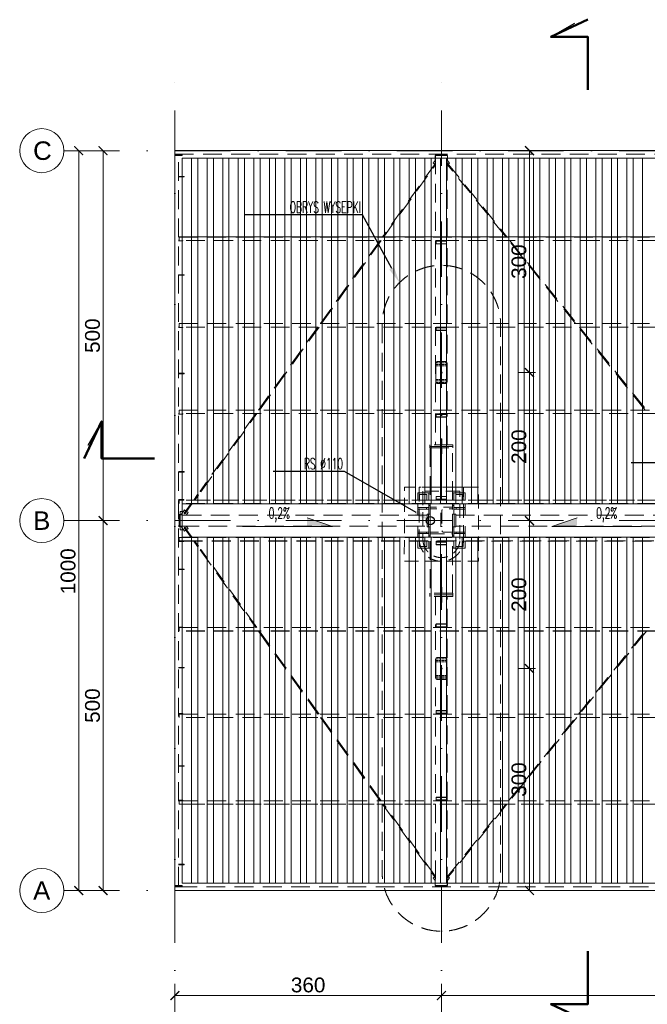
# Model space of a CAD drawing. Extents: x 261105 to 7565828, y -85627 to 5881792.
# Tile 2 of 116: x 312058 to 320535, y -78840 to -65533. Entities that reach past the tile are written whole.
import ezdxf
from ezdxf import colors
from ezdxf.entities.mleader import LeaderData, LeaderLine
from ezdxf.math import Vec2, Vec3

# ---------------------------------------------------------------- set-up
doc = ezdxf.new("R2010")
doc.units = 0
doc.header["$MEASUREMENT"] = 0
for name, pattern in [('DASH', [0.75, 0.5, -0.25]), ('DASHDOT2', [0.5, 0.25, -0.125, 0, -0.125]), ('DASHED', [19.05, 12.7, -6.35])]:
    doc.linetypes.add(name, pattern=pattern)
for name, color, linetype, lineweight in [('- AGP-1_WYMIARY', 7, 'Continuous', 20), ('A_obiekty_cienka linia', 7, 'Continuous', 9), ('A_sciany', 7, 'Continuous', 30), ('BK_0.25', 2, 'Continuous', 25), ('BK_Opisy', 222, 'Continuous', 5), ('krawężnik wew', 132, 'Continuous', 5), ('linii', 7, 'Continuous', 15), ('linii słupów', 221, 'Continuous', 5), ('OSIE', 7, 'Continuous', 5), ('Przekrój znaki', 150, 'Continuous', 50)]:
    doc.layers.add(name, color=color, linetype=linetype, lineweight=lineweight)
doc.layers.add('100_rzut_okna', color=1, linetype='Continuous')
doc.layers.add('OSIE - OPIS', color=7, linetype='Continuous')
for name, color, linetype, lineweight, true_color in [('BK_Kreskowanie', 7, 'Continuous', 5, 0xa5a5a5), ('TB_CIENKA', 7, 'Continuous', 5, 0x7f7f7f), ('tlo', 7, 'Continuous', 9, 0xb2b2b2), ('wymiary', 7, 'Continuous', 9, 0x7f7f7f)]:
    doc.layers.add(name, color=color, linetype=linetype, lineweight=lineweight, true_color=true_color)
doc.styles.add('ARIAL', font='arial.ttf')
doc.styles.get("Standard").update_dxf_attribs({"font": 'TXT.shx'})
doc.dimstyles.new('mosstowy 1-100', dxfattribs={"dimscale": 20, "dimtxt": 10, "dimasz": 6, "dimexe": 4, "dimexo": 4, "dimgap": 2, "dimtad": 1, "dimdec": 0, "dimlfac": 0.1, "dimtxsty": 'ARIAL', "dimblk": 'ARCHTICK', "dimcen": 4, "dimclrd": 256, "dimclre": 256, "dimclrt": 7, "dimadec": 0, "dimazin": 0, "dimtfac": 1, "dimtdec": 0, "dimtmove": 1, "dimatfit": 3, "dimfxl": 8, "dimfxlon": 1, "dimlwd": -1, "dimlwe": 9, "dimarcsym": 0})

# ---------------------------------------------------------------- blocks, each defined once
blk = doc.blocks.new('fdgfdgdfg')
at = {"layer": 'OSIE', "linetype": 'DASHDOT2', "ltscale": 3000}
for p, q in [((348148, 34226, 0), (348148, 47637, 0)), ((351748, 34226, 0), (351748, 47637, 0)), ((346648, 46432, 0), (371435, 46432, 0)), ((346648, 41432, 0), (371435, 41432, 0)), ((346648, 36432, 0), (371435, 36432, 0))]:
    blk.add_line(p, q, dxfattribs=at)
at = {"layer": 'OSIE'}
for centre in [(346350, 46432, 0), (346350, 41432, 0), (346350, 36432, 0)]:
    blk.add_circle(centre, 298, dxfattribs=at)
at = {"layer": 'OSIE - OPIS', "style": 'ARIAL'}
for s, p in [('C', (346233, 46307, 0)), ('B', (346233, 41307, 0)), ('A', (346233, 36307, 0))]:
    blk.add_text(s, height=250, dxfattribs=at).set_placement(p)
blk = doc.blocks.new('_ArchTick')
at = {"layer": '100_rzut_okna', "color": 0, "linetype": 'Continuous', "const_width": 0.15}
blk.add_lwpolyline([(-0.5, -0.5), (0.5, 0.5)], dxfattribs=at)
blk = doc.blocks.new('*D1617')
at = {"layer": 'Defpoints', "color": 0}
for p in [(313184, -72303), (314244, -72303), (313531, -77303)]:
    blk.add_point(p, dxfattribs=at)
at = {"layer": 'wymiary', "lineweight": 9}
for p, q in [((313344, -72303), (313104, -72303)), ((313344, -77303), (313104, -77303))]:
    blk.add_line(p, q, dxfattribs=at)
at = {"layer": 'wymiary'}
blk.add_line((313184, -77303), (313184, -72303), dxfattribs=at)
at = {"layer": 'wymiary', "xscale": 120, "yscale": 120, "zscale": 120}
for p, rotation in [((313184, -72303), 90), ((313184, -77303), 270)]:
    blk.add_blockref('_ArchTick', p, dxfattribs=dict(at, rotation=rotation))
at = {"layer": 'wymiary', "color": 7, "insert": (313042, -74803), "char_height": 200, "attachment_point": 5, "rotation": 90, "style": 'ARIAL'}
blk.add_mtext('500', dxfattribs=at)
blk = doc.blocks.new('*D1618')
at = {"layer": 'Defpoints', "color": 0}
for p in [(313184, -67303), (316439, -67303), (314244, -72303)]:
    blk.add_point(p, dxfattribs=at)
at = {"layer": 'wymiary', "lineweight": 9}
for p, q in [((313344, -67303), (313104, -67303)), ((313344, -72303), (313104, -72303))]:
    blk.add_line(p, q, dxfattribs=at)
at = {"layer": 'wymiary'}
blk.add_line((313184, -72303), (313184, -67303), dxfattribs=at)
at = {"layer": 'wymiary', "xscale": 120, "yscale": 120, "zscale": 120}
for p, rotation in [((313184, -67303), 90), ((313184, -72303), 270)]:
    blk.add_blockref('_ArchTick', p, dxfattribs=dict(at, rotation=rotation))
at = {"layer": 'wymiary', "color": 7, "insert": (313042, -69803), "char_height": 200, "attachment_point": 5, "rotation": 90, "style": 'ARIAL'}
blk.add_mtext('500', dxfattribs=at)
blk = doc.blocks.new('*D1619')
at = {"layer": 'Defpoints', "color": 0}
for p in [(317754, -68233), (314154, -68361), (317754, -78722)]:
    blk.add_point(p, dxfattribs=at)
at = {"layer": 'wymiary', "lineweight": 9}
for p, q in [((314154, -78562), (314154, -78802)), ((317754, -78562), (317754, -78802))]:
    blk.add_line(p, q, dxfattribs=at)
at = {"layer": 'wymiary'}
blk.add_line((314154, -78722), (317754, -78722), dxfattribs=at)
at = {"layer": 'wymiary', "xscale": 120, "yscale": 120, "zscale": 120, "rotation": 180}
blk.add_blockref('_ArchTick', (314154, -78722), dxfattribs=at)
at = {"layer": 'wymiary', "xscale": 120, "yscale": 120, "zscale": 120}
blk.add_blockref('_ArchTick', (317754, -78722), dxfattribs=at)
at = {"layer": 'wymiary', "color": 7, "insert": (315954, -78580), "char_height": 200, "attachment_point": 5, "style": 'ARIAL'}
blk.add_mtext('360', dxfattribs=at)
blk = doc.blocks.new('*D1620')
at = {"layer": 'Defpoints', "color": 0}
for p in [(317754, -68233), (325854, -76344), (325854, -78722)]:
    blk.add_point(p, dxfattribs=at)
at = {"layer": 'wymiary', "lineweight": 9}
for p, q in [((317754, -78562), (317754, -78802)), ((325854, -78562), (325854, -78802))]:
    blk.add_line(p, q, dxfattribs=at)
at = {"layer": 'wymiary'}
blk.add_line((317754, -78722), (325854, -78722), dxfattribs=at)
at = {"layer": 'wymiary', "xscale": 120, "yscale": 120, "zscale": 120, "rotation": 180}
blk.add_blockref('_ArchTick', (317754, -78722), dxfattribs=at)
at = {"layer": 'wymiary', "xscale": 120, "yscale": 120, "zscale": 120}
blk.add_blockref('_ArchTick', (325854, -78722), dxfattribs=at)
at = {"layer": 'wymiary', "color": 7, "insert": (321804, -78580), "char_height": 200, "attachment_point": 5, "style": 'ARIAL'}
blk.add_mtext('810', dxfattribs=at)
blk = doc.blocks.new('*D1623')
at = {"layer": 'Defpoints', "color": 0}
for p in [(314154, -77452), (336554, -77489), (336554, -79076)]:
    blk.add_point(p, dxfattribs=at)
at = {"layer": 'wymiary', "lineweight": 9}
for p, q in [((314154, -78916), (314154, -79156)), ((336554, -78916), (336554, -79156))]:
    blk.add_line(p, q, dxfattribs=at)
at = {"layer": 'wymiary'}
blk.add_line((314154, -79076), (336554, -79076), dxfattribs=at)
at = {"layer": 'wymiary', "xscale": 120, "yscale": 120, "zscale": 120, "rotation": 180}
blk.add_blockref('_ArchTick', (314154, -79076), dxfattribs=at)
at = {"layer": 'wymiary', "xscale": 120, "yscale": 120, "zscale": 120}
blk.add_blockref('_ArchTick', (336554, -79076), dxfattribs=at)
at = {"layer": 'wymiary', "color": 7, "insert": (326518, -78934), "char_height": 200, "attachment_point": 5, "style": 'ARIAL'}
blk.add_mtext('2240', dxfattribs=at)
blk = doc.blocks.new('*D1624')
at = {"layer": 'Defpoints', "color": 0}
for p in [(312855, -67303), (315577, -67303), (313531, -77303)]:
    blk.add_point(p, dxfattribs=at)
at = {"layer": 'wymiary', "lineweight": 9}
for p, q in [((313015, -67303), (312775, -67303)), ((313015, -77303), (312775, -77303))]:
    blk.add_line(p, q, dxfattribs=at)
at = {"layer": 'wymiary'}
blk.add_line((312855, -77303), (312855, -67303), dxfattribs=at)
at = {"layer": 'wymiary', "xscale": 120, "yscale": 120, "zscale": 120}
for p, rotation in [((312855, -67303), 90), ((312855, -77303), 270)]:
    blk.add_blockref('_ArchTick', p, dxfattribs=dict(at, rotation=rotation))
at = {"layer": 'wymiary', "color": 7, "insert": (312712, -72988), "char_height": 200, "attachment_point": 5, "rotation": 90, "style": 'ARIAL'}
blk.add_mtext('1000', dxfattribs=at)
blk = doc.blocks.new('FDGFDG')
at = {"layer": 'A_obiekty_cienka linia', "color": 7, "lineweight": 25}
blk.add_circle((317604, -72303, 0), 55, dxfattribs=at)
at = {"layer": 'linii słupów', "linetype": 'DASHED', "ltscale": 15}
for p, q in [((318054, -71853, 0), (317454, -71853, 0)), ((317454, -71853, 0), (317454, -72553, 0)), ((318054, -72553, 0), (318054, -71853, 0)), ((318004, -71903, 0), (317504, -71903, 0)), ((317504, -71903, 0), (317504, -72553, 0)), ((318004, -72553, 0), (318004, -71903, 0))]:
    blk.add_line(p, q, dxfattribs=at)
at = {"layer": 'linii słupów', "linetype": 'DASHED', "ltscale": 15, "elevation": 0, "flags": 128}
blk.add_lwpolyline([(318254, -71853), (317254, -71852), (317253, -72852), (318253, -72853)], close=True, dxfattribs=at)
blk.add_lwpolyline([(317604, -72483), (317904, -72483), (317904, -72460), (317787, -72460, -0.414214), (317760, -72433), (317760, -72172, -0.414214), (317787, -72145), (317904, -72145), (317904, -72123), (317604, -72123), (317604, -72145), (317720, -72145, -0.414214), (317747, -72172), (317747, -72433, -0.414214), (317720, -72460), (317604, -72460)], format="xyb", close=True, dxfattribs=at)
at = {"layer": 'linii słupów', "linetype": 'DASHED', "ltscale": 15}
for radius in [300, 250]:
    blk.add_arc((317754, -72553, 0), radius, 180, 0, dxfattribs=at)
blk = doc.blocks.new('GHFGFH')
at = {"layer": 'BK_Kreskowanie'}
for p, q in [((314380, -47403, 0), (314380, -52078, 0)), ((314464, -47403, 0), (314464, -52078, 0)), ((314590, -47403, 0), (314590, -52078, 0)), ((314674, -47403, 0), (314674, -52078, 0)), ((314800, -47403, 0), (314800, -52078, 0)), ((314884, -47403, 0), (314884, -52078, 0)), ((315010, -47403, 0), (315010, -52078, 0)), ((315094, -47403, 0), (315094, -52078, 0)), ((315220, -47403, 0), (315220, -52078, 0)), ((315304, -47403, 0), (315304, -52078, 0)), ((315430, -47403, 0), (315430, -52078, 0)), ((315514, -47403, 0), (315514, -52078, 0)), ((315640, -47403, 0), (315640, -52078, 0)), ((315724, -47403, 0), (315724, -52078, 0)), ((315850, -47403, 0), (315850, -52078, 0)), ((315934, -47403, 0), (315934, -52078, 0)), ((316060, -47403, 0), (316060, -52078, 0)), ((316144, -47403, 0), (316144, -52078, 0)), ((316270, -47403, 0), (316270, -52078, 0)), ((316354, -47403, 0), (316354, -52078, 0)), ((316480, -47403, 0), (316480, -52078, 0)), ((316564, -47403, 0), (316564, -52078, 0)), ((316690, -47403, 0), (316690, -52078, 0)), ((316774, -47403, 0), (316774, -52078, 0)), ((316900, -47403, 0), (316900, -52078, 0)), ((316984, -47403, 0), (316984, -52078, 0)), ((317110, -47403, 0), (317110, -52078, 0)), ((317194, -47403, 0), (317194, -52078, 0)), ((317320, -47403, 0), (317320, -52078, 0)), ((317404, -47403, 0), (317404, -52078, 0)), ((317530, -47403, 0), (317530, -52078, 0)), ((317614, -47403, 0), (317614, -52078, 0)), ((317740, -47403, 0), (317740, -52078, 0)), ((317824, -47403, 0), (317824, -52078, 0)), ((317950, -47403, 0), (317950, -52078, 0)), ((318034, -47403, 0), (318034, -52078, 0)), ((318160, -47403, 0), (318160, -52078, 0)), ((318160, -47403, 0), (318160, -52078, 0)), ((318244, -47403, 0), (318244, -52078, 0)), ((318370, -47403, 0), (318370, -52078, 0)), ((318454, -47403, 0), (318454, -52078, 0)), ((318580, -47403, 0), (318580, -52078, 0)), ((318664, -47403, 0), (318664, -52078, 0)), ((318790, -47403, 0), (318790, -52078, 0)), ((318874, -47403, 0), (318874, -52078, 0)), ((319000, -47403, 0), (319000, -52078, 0)), ((319084, -47403, 0), (319084, -52078, 0)), ((319210, -47403, 0), (319210, -52078, 0)), ((319294, -47403, 0), (319294, -52078, 0)), ((319420, -47403, 0), (319420, -52078, 0)), ((319504, -47403, 0), (319504, -52078, 0)), ((319630, -47403, 0), (319630, -52078, 0)), ((319714, -47403, 0), (319714, -52078, 0)), ((319840, -47403, 0), (319840, -52078, 0)), ((319924, -47403, 0), (319924, -52078, 0)), ((320050, -47403, 0), (320050, -52078, 0)), ((320134, -47403, 0), (320134, -52078, 0)), ((320260, -47403, 0), (320260, -52078, 0)), ((320344, -47403, 0), (320344, -52078, 0)), ((320470, -47403, 0), (320470, -52078, 0)), ((314380, -52528, 0), (314380, -57203, 0)), ((314464, -52528, 0), (314464, -57203, 0)), ((314590, -52528, 0), (314590, -57203, 0)), ((314674, -52528, 0), (314674, -57203, 0)), ((314800, -52528, 0), (314800, -57203, 0)), ((314884, -52528, 0), (314884, -57203, 0)), ((315010, -52528, 0), (315010, -57203, 0)), ((315094, -52528, 0), (315094, -57203, 0)), ((315220, -52528, 0), (315220, -57203, 0)), ((315304, -52528, 0), (315304, -57203, 0)), ((315430, -52528, 0), (315430, -57203, 0)), ((315514, -52528, 0), (315514, -57203, 0)), ((315640, -52528, 0), (315640, -57203, 0)), ((315724, -52528, 0), (315724, -57203, 0)), ((315850, -52528, 0), (315850, -57203, 0)), ((315934, -52528, 0), (315934, -57203, 0)), ((316060, -52528, 0), (316060, -57203, 0)), ((316144, -52528, 0), (316144, -57203, 0)), ((316270, -52528, 0), (316270, -57203, 0)), ((316354, -52528, 0), (316354, -57203, 0)), ((316480, -52528, 0), (316480, -57203, 0)), ((316564, -52528, 0), (316564, -57203, 0)), ((316690, -52528, 0), (316690, -57203, 0)), ((316774, -52528, 0), (316774, -57203, 0)), ((316900, -52528, 0), (316900, -57203, 0)), ((316984, -52528, 0), (316984, -57203, 0)), ((317110, -52528, 0), (317110, -57203, 0)), ((317194, -52528, 0), (317194, -57203, 0)), ((317320, -52528, 0), (317320, -57203, 0)), ((317404, -52528, 0), (317404, -57203, 0)), ((317530, -52528, 0), (317530, -57203, 0)), ((317614, -52528, 0), (317614, -57203, 0)), ((317740, -52528, 0), (317740, -57203, 0)), ((317824, -52528, 0), (317824, -57203, 0)), ((317950, -52528, 0), (317950, -57203, 0)), ((318034, -52528, 0), (318034, -57203, 0)), ((318160, -52528, 0), (318160, -57203, 0)), ((318160, -52528, 0), (318160, -57203, 0)), ((318244, -52528, 0), (318244, -57203, 0)), ((318370, -52528, 0), (318370, -57203, 0)), ((318454, -52528, 0), (318454, -57203, 0)), ((318580, -52528, 0), (318580, -57203, 0)), ((318664, -52528, 0), (318664, -57203, 0)), ((318790, -52528, 0), (318790, -57203, 0)), ((318874, -52528, 0), (318874, -57203, 0)), ((319000, -52528, 0), (319000, -57203, 0)), ((319084, -52528, 0), (319084, -57203, 0)), ((319210, -52528, 0), (319210, -57203, 0)), ((319294, -52528, 0), (319294, -57203, 0)), ((319420, -52528, 0), (319420, -57203, 0)), ((319504, -52528, 0), (319504, -57203, 0)), ((319630, -52528, 0), (319630, -57203, 0)), ((319714, -52528, 0), (319714, -57203, 0)), ((319840, -52528, 0), (319840, -57203, 0)), ((319924, -52528, 0), (319924, -57203, 0)), ((320050, -52528, 0), (320050, -57203, 0)), ((320134, -52528, 0), (320134, -57203, 0)), ((320260, -52528, 0), (320260, -57203, 0)), ((320344, -52528, 0), (320344, -57203, 0)), ((320470, -52528, 0), (320470, -57203, 0))]:
    blk.add_line(p, q, dxfattribs=at)
blk = doc.blocks.new('KOKO')
at = {"layer": 'tlo', "linetype": 'DASHED', "lineweight": 0, "ltscale": 20}
for p, q in [((368669, -39900), (368669, -39950)), ((375811, -39900), (368669, -39900)), ((368669, -39950), (368669, -39958)), ((368769, -39950), (368669, -39950)), ((368669, -39950), (375811, -39950)), ((368769, -39958), (368669, -39958)), ((368669, -39958), (368669, -39966)), ((368769, -39958), (368669, -39958)), ((368669, -39966), (368669, -49834)), ((368669, -39966), (368719, -39966)), ((368669, -39966), (368769, -39966)), ((368719, -49834), (368719, -39966)), ((368769, -39958), (368769, -39950)), ((368769, -39966), (368769, -39958)), ((372189, -40031), (372160, -40071)), ((372185, -39966), (372185, -40036)), ((372189, -39966), (372185, -39966)), ((372189, -39950), (372189, -39958)), ((372349, -39958), (372189, -39958)), ((372189, -39958), (372189, -39966)), ((372189, -39958), (372349, -39958)), ((372349, -39966), (372189, -39966)), ((372189, -39966), (372189, -41066)), ((372349, -39958), (372349, -39950)), ((372349, -39958), (372349, -39966)), ((372353, -39966), (372349, -39966)), ((372349, -41066), (372349, -39966)), ((372378, -40071), (372349, -40031)), ((372378, -40071), (372349, -40031)), ((372353, -40036), (372353, -39966)), ((372189, -40072), (371476, -41066)), ((371490, -41066), (372189, -40092)), ((372160, -40071), (372179, -40084)), ((372189, -40070), (372179, -40084)), ((372349, -40067), (373154, -41066)), ((372349, -40071), (372359, -40085)), ((373139, -41066), (372349, -40086)), ((372378, -40071), (372359, -40085)), ((372359, -40085), (372378, -40071)), ((372359, -40085), (372359, -40085)), ((372378, -40071), (372378, -40071)), ((368794, -40249), (368719, -40249)), ((368794, -40255), (368719, -40255)), ((368794, -40255), (368794, -40249)), ((368729, -41112), (368719, -41112)), ((368719, -41114), (368729, -41114)), ((368719, -41120), (368779, -41120)), ((368729, -41066), (368729, -41068)), ((368729, -41066), (368729, -41066)), ((372189, -41066), (368729, -41066)), ((368729, -41066), (376314, -41066)), ((368729, -41068), (368729, -41114)), ((368729, -41068), (376314, -41068)), ((368729, -41068), (376314, -41068)), ((376314, -41114), (368729, -41114)), ((368779, -41120), (368779, -41114)), ((371441, -41114), (370636, -42236)), ((370651, -42236), (371456, -41114)), ((372189, -41114), (372189, -42236)), ((372199, -41116), (372199, -41114)), ((372199, -41116), (372199, -41120)), ((372199, -41116), (372339, -41116)), ((372199, -41120), (372199, -41126)), ((372199, -41120), (372339, -41120)), ((372339, -41114), (372339, -41116)), ((372339, -41120), (372339, -41116)), ((372339, -41126), (372339, -41120)), ((372349, -41066), (376269, -41066)), ((372349, -42236), (372349, -41114)), ((374081, -42236), (373178, -41114)), ((373193, -41114), (374097, -42236)), ((372199, -41159), (372199, -41126)), ((372199, -41126), (372339, -41126)), ((372199, -41159), (372199, -41162)), ((372199, -41159), (372339, -41159)), ((372199, -41162), (372339, -41162)), ((372339, -41126), (372339, -41159)), ((372339, -41162), (372339, -41159)), ((368719, -41579), (368794, -41579)), ((368719, -41585), (368794, -41585)), ((368794, -41585), (368794, -41579)), ((368729, -42282), (368719, -42282)), ((368719, -42284), (368729, -42284)), ((368719, -42290), (368779, -42290)), ((368729, -42236), (368729, -42238)), ((368729, -42236), (368729, -42236)), ((368729, -42236), (376314, -42236)), ((368729, -42236), (376314, -42236)), ((368729, -42238), (368729, -42284)), ((368729, -42238), (376314, -42238)), ((368729, -42238), (376314, -42238)), ((376314, -42284), (368729, -42284)), ((368779, -42290), (368779, -42284)), ((370602, -42284), (369797, -43406)), ((369812, -43406), (370617, -42284)), ((372189, -42284), (372189, -43406)), ((372199, -42284), (372199, -42286)), ((372199, -42286), (372199, -42290)), ((372199, -42286), (372339, -42286)), ((372199, -42290), (372199, -42296)), ((372199, -42290), (372339, -42290)), ((372199, -42296), (372199, -42329)), ((372199, -42296), (372339, -42296)), ((372339, -42286), (372339, -42284)), ((372339, -42290), (372339, -42286)), ((372339, -42296), (372339, -42290)), ((372339, -42329), (372339, -42296)), ((372349, -43406), (372349, -42284)), ((375023, -43406), (374120, -42284)), ((374135, -42284), (375039, -43406)), ((372199, -42329), (372199, -42332)), ((372199, -42329), (372339, -42329)), ((372199, -42332), (372339, -42332)), ((372339, -42332), (372339, -42329)), ((368719, -42909), (368794, -42909)), ((368794, -42915), (368719, -42915)), ((368794, -42915), (368794, -42909)), ((368729, -43452), (368719, -43452)), ((368719, -43454), (368729, -43454)), ((368719, -43460), (368779, -43460)), ((368729, -43406), (368729, -43408)), ((368729, -43406), (368729, -43406)), ((368729, -43406), (376314, -43406)), ((368729, -43406), (376314, -43406)), ((368729, -43454), (368729, -43408)), ((368729, -43408), (376314, -43408)), ((368729, -43408), (376314, -43408)), ((376314, -43454), (368729, -43454)), ((368779, -43460), (368779, -43454)), ((369763, -43454), (369010, -44503)), ((369020, -44510), (369778, -43454)), ((372189, -43454), (372189, -43875)), ((372199, -43454), (372199, -43456)), ((372199, -43456), (372199, -43460)), ((372199, -43456), (372339, -43456)), ((372199, -43460), (372199, -43466)), ((372199, -43460), (372339, -43460)), ((372199, -43466), (372199, -43499)), ((372199, -43466), (372339, -43466)), ((372199, -43499), (372199, -43502)), ((372199, -43499), (372339, -43499)), ((372199, -43502), (372339, -43502)), ((372339, -43456), (372339, -43454)), ((372339, -43460), (372339, -43456)), ((372339, -43466), (372339, -43460)), ((372339, -43499), (372339, -43466)), ((372339, -43502), (372339, -43499)), ((372349, -43875), (372349, -43454)), ((372114, -43875), (372114, -43897)), ((372424, -43875), (372114, -43875)), ((372114, -43897), (372424, -43897)), ((372114, -43897), (372114, -43919)), ((372424, -43897), (372114, -43897)), ((372262, -43795), (372262, -43855)), ((372276, -43795), (372262, -43795)), ((372262, -43855), (372276, -43855)), ((372262, -43855), (372262, -43875)), ((372262, -43875), (372276, -43875)), ((372276, -43855), (372276, -43795)), ((372276, -43875), (372276, -43855)), ((372424, -43897), (372424, -43875)), ((372424, -43919), (372424, -43897)), ((372114, -43919), (372424, -43919)), ((372119, -43919), (372119, -44623)), ((372276, -43919), (372262, -43919)), ((372262, -43919), (372262, -43939)), ((372262, -43939), (372262, -43999)), ((372276, -43939), (372262, -43939)), ((372262, -43999), (372276, -43999)), ((372276, -43939), (372276, -43919)), ((372276, -43999), (372276, -43939)), ((372419, -44623), (372419, -43919)), ((368719, -44239), (368794, -44239)), ((368719, -44245), (368794, -44245)), ((368794, -44245), (368794, -44239)), ((368977, -44549), (368924, -44623)), ((368939, -44623), (368987, -44556)), ((368977, -44549), (368987, -44556)), ((369010, -44503), (369011, -44504)), ((369011, -44504), (369012, -44504)), ((369012, -44504), (369013, -44506)), ((369013, -44506), (369015, -44507)), ((369015, -44507), (369017, -44508)), ((369017, -44508), (369019, -44509)), ((369019, -44509), (369020, -44510)), ((369020, -44510), (369020, -44510)), ((371949, -44525), (371949, -44623)), ((372099, -44525), (371949, -44525)), ((371974, -44550), (371974, -44623)), ((372074, -44550), (371974, -44550)), ((372074, -44623), (372074, -44550)), ((372099, -44525), (372099, -44623)), ((372119, -44525), (372099, -44525)), ((372199, -44573), (372199, -44576)), ((372199, -44573), (372199, -44573)), ((372339, -44573), (372199, -44573)), ((372339, -44573), (372199, -44573)), ((372199, -44576), (372199, -44610)), ((372339, -44576), (372199, -44576)), ((372339, -44576), (372339, -44573)), ((372339, -44573), (372339, -44573)), ((372339, -44610), (372339, -44576)), ((372439, -44525), (372419, -44525)), ((372439, -44623), (372439, -44525)), ((372439, -44525), (372589, -44525)), ((372464, -44550), (372464, -44623)), ((372464, -44550), (372564, -44550)), ((372564, -44550), (372564, -44623)), ((372589, -44525), (372589, -44623)), ((368789, -44617), (368719, -44617)), ((368719, -44618), (368789, -44618)), ((368719, -44624), (368789, -44624)), ((368729, -44669), (368729, -44624)), ((376314, -44669), (368729, -44669)), ((368789, -44618), (368789, -44617)), ((368789, -44624), (368789, -44618)), ((372199, -44623), (368789, -44623)), ((376314, -44624), (368789, -44624)), ((368890, -44669), (368796, -44801)), ((368806, -44808), (368905, -44669)), ((371949, -44669), (371949, -44725)), ((372099, -44669), (372099, -44695)), ((372119, -44695), (372099, -44695)), ((372099, -44695), (372099, -44815)), ((372119, -44669), (372119, -45131)), ((372199, -44610), (372199, -44617)), ((372339, -44610), (372199, -44610)), ((372199, -44617), (372199, -44618)), ((372339, -44617), (372199, -44617)), ((372199, -44618), (372199, -44622)), ((372199, -44618), (372339, -44618)), ((372199, -44622), (372199, -44624)), ((372339, -44622), (372199, -44622)), ((372199, -44624), (372339, -44624)), ((372339, -44617), (372339, -44610)), ((372339, -44618), (372339, -44617)), ((372339, -44622), (372339, -44618)), ((372339, -44624), (372339, -44622)), ((372339, -44623), (376249, -44623)), ((372419, -45131), (372419, -44669)), ((372439, -44695), (372419, -44695)), ((372439, -44695), (372439, -44669)), ((372439, -44695), (372439, -44815)), ((372589, -44669), (372589, -44725)), ((368734, -44820), (368719, -44820)), ((368719, -44833), (368720, -44833)), ((368720, -44833), (368724, -44835)), ((368724, -44835), (368726, -44839)), ((368726, -44839), (368727, -44843)), ((368727, -44843), (368727, -44958)), ((368734, -44980), (368734, -44820)), ((368742, -44825), (368734, -44825)), ((368742, -44777), (368742, -44825)), ((368782, -44777), (368742, -44777)), ((368742, -44975), (368742, -44825)), ((372075, -44825), (368742, -44825)), ((368754, -44822), (368753, -44825)), ((368753, -44825), (368753, -44825)), ((368755, -44819), (368754, -44822)), ((368756, -44817), (368755, -44819)), ((368758, -44814), (368756, -44817)), ((368799, -44757), (368758, -44814)), ((368784, -44778), (368782, -44777)), ((368794, -44803), (368817, -44771)), ((368805, -44811), (368794, -44803)), ((368806, -44808), (368796, -44801)), ((368817, -44771), (368799, -44757)), ((368802, -44792), (368802, -44792)), ((368805, -44811), (368829, -44779)), ((368813, -44800), (368812, -44799)), ((368824, -44825), (368847, -44792)), ((368847, -44792), (368829, -44779)), ((371949, -44745), (371949, -44725)), ((372069, -44725), (371949, -44725)), ((371949, -44745), (372069, -44745)), ((371949, -44745), (371949, -44825)), ((372069, -44725), (372069, -44745)), ((372069, -44725), (372099, -44725)), ((372099, -44745), (372069, -44745)), ((372097, -44815), (372075, -44815)), ((372075, -44985), (372075, -44815)), ((372075, -44975), (372075, -44825)), ((372097, -44985), (372097, -44815)), ((372119, -44815), (372097, -44815)), ((372097, -44985), (372097, -44815)), ((372099, -44745), (372099, -44725)), ((372119, -44985), (372119, -44815)), ((372441, -44815), (372419, -44815)), ((372419, -44985), (372419, -44815)), ((372439, -44725), (372439, -44745)), ((372469, -44725), (372439, -44725)), ((372439, -44725), (372469, -44725)), ((372439, -44745), (372469, -44745)), ((372469, -44745), (372439, -44745)), ((372463, -44815), (372441, -44815)), ((372441, -44815), (372441, -44985)), ((372441, -44985), (372441, -44815)), ((372463, -44985), (372463, -44815)), ((372463, -44825), (372463, -44975)), ((372463, -44825), (380175, -44825)), ((372469, -44745), (372469, -44725)), ((372469, -44725), (372589, -44725)), ((372469, -44725), (372469, -44745)), ((372589, -44745), (372469, -44745)), ((372589, -44725), (372589, -44745)), ((372589, -44745), (372589, -44825)), ((368720, -44968), (368719, -44968)), ((368719, -44980), (368734, -44980)), ((368724, -44966), (368720, -44968)), ((368726, -44962), (368724, -44966)), ((368727, -44958), (368726, -44962)), ((368734, -44975), (368742, -44975)), ((368742, -44975), (368742, -45024)), ((368742, -44975), (372075, -44975)), ((368753, -44975), (368753, -44976)), ((368753, -44976), (368754, -44979)), ((368754, -44979), (368755, -44981)), ((368847, -45008), (368824, -44975)), ((371949, -44975), (371949, -45055)), ((380175, -44975), (372463, -44975)), ((372589, -44975), (372589, -45055)), ((368742, -45024), (368782, -45024)), ((368755, -44981), (368756, -44984)), ((368756, -44984), (368758, -44986)), ((368758, -44986), (368799, -45043)), ((368782, -45024), (368784, -45023)), ((368794, -44997), (368805, -44989)), ((368794, -44997), (368817, -45030)), ((368806, -44993), (368796, -45000)), ((368796, -45000), (368890, -45131)), ((368817, -45030), (368799, -45043)), ((368802, -45009), (368802, -45009)), ((368829, -45022), (368805, -44989)), ((368905, -45131), (368806, -44993)), ((368812, -45002), (368813, -45001)), ((368847, -45008), (368829, -45022)), ((372069, -45055), (371949, -45055)), ((371949, -45055), (371949, -45075)), ((371949, -45075), (372069, -45075)), ((371949, -45075), (371949, -45131)), ((372069, -45055), (372069, -45075)), ((372099, -45055), (372069, -45055)), ((372099, -45075), (372069, -45075)), ((372075, -44985), (372097, -44985)), ((372097, -44985), (372119, -44985)), ((372099, -44985), (372099, -45105)), ((372099, -45075), (372099, -45055)), ((372099, -45105), (372119, -45105)), ((372099, -45105), (372099, -45131)), ((372419, -44985), (372441, -44985)), ((372419, -45105), (372439, -45105)), ((372439, -44985), (372439, -45105)), ((372439, -45055), (372439, -45075)), ((372469, -45055), (372439, -45055)), ((372469, -45055), (372439, -45055)), ((372439, -45075), (372469, -45075)), ((372439, -45075), (372469, -45075)), ((372439, -45131), (372439, -45105)), ((372441, -44985), (372463, -44985)), ((372469, -45075), (372469, -45055)), ((372469, -45055), (372589, -45055)), ((372469, -45055), (372469, -45075)), ((372589, -45075), (372469, -45075)), ((372589, -45055), (372589, -45075)), ((372589, -45075), (372589, -45131)), ((368789, -45176), (368719, -45176)), ((368789, -45182), (368719, -45182)), ((368719, -45184), (368789, -45184)), ((368729, -45176), (368729, -45131)), ((368729, -45131), (376314, -45131)), ((368789, -45182), (368789, -45176)), ((368789, -45176), (376314, -45176)), ((368789, -45178), (372199, -45178)), ((368789, -45184), (368789, -45182)), ((368924, -45178), (368977, -45252)), ((368987, -45245), (368939, -45178)), ((368977, -45252), (368987, -45245)), ((371949, -45178), (371949, -45275)), ((371974, -45178), (371974, -45250)), ((372074, -45250), (372074, -45178)), ((372099, -45178), (372099, -45275)), ((372119, -45178), (372119, -45882)), ((372339, -45177), (372199, -45177)), ((372199, -45177), (372199, -45179)), ((372199, -45179), (372199, -45183)), ((372199, -45179), (372339, -45179)), ((372339, -45183), (372199, -45183)), ((372199, -45183), (372199, -45184)), ((372199, -45184), (372199, -45191)), ((372199, -45184), (372339, -45184)), ((372199, -45191), (372339, -45191)), ((372199, -45191), (372199, -45224)), ((372199, -45224), (372199, -45228)), ((372199, -45224), (372339, -45224)), ((372199, -45228), (372339, -45228)), ((372199, -45228), (372339, -45228)), ((372199, -45228), (372199, -45228)), ((372339, -45179), (372339, -45177)), ((376249, -45178), (372339, -45178)), ((372339, -45183), (372339, -45179)), ((372339, -45184), (372339, -45183)), ((372339, -45191), (372339, -45184)), ((372339, -45224), (372339, -45191)), ((372339, -45228), (372339, -45224)), ((372339, -45228), (372339, -45228)), ((372419, -45882), (372419, -45178)), ((372439, -45275), (372439, -45178)), ((372464, -45178), (372464, -45250)), ((372564, -45178), (372564, -45250)), ((372589, -45178), (372589, -45275)), ((369011, -45297), (369010, -45297)), ((369010, -45297), (369763, -46346)), ((369012, -45296), (369011, -45297)), ((369013, -45295), (369012, -45296)), ((369015, -45294), (369013, -45295)), ((369017, -45293), (369015, -45294)), ((369019, -45291), (369017, -45293)), ((369020, -45291), (369019, -45291)), ((369020, -45290), (369020, -45291)), ((369778, -46346), (369020, -45290)), ((371949, -45275), (372099, -45275)), ((371974, -45250), (372074, -45250)), ((372099, -45275), (372119, -45275)), ((372419, -45275), (372439, -45275)), ((372589, -45275), (372439, -45275)), ((372564, -45250), (372464, -45250)), ((368719, -45555), (368794, -45555)), ((368794, -45561), (368719, -45561)), ((368794, -45561), (368794, -45555)), ((372114, -45882), (372114, -45904)), ((372424, -45882), (372114, -45882)), ((372114, -45904), (372114, -45926)), ((372424, -45904), (372114, -45904)), ((372424, -45904), (372114, -45904)), ((372276, -45802), (372262, -45802)), ((372262, -45802), (372262, -45862)), ((372262, -45862), (372276, -45862)), ((372262, -45862), (372262, -45882)), ((372262, -45882), (372276, -45882)), ((372276, -45862), (372276, -45802)), ((372276, -45882), (372276, -45862)), ((372424, -45904), (372424, -45882)), ((372424, -45926), (372424, -45904)), ((372424, -45926), (372114, -45926)), ((372189, -45926), (372189, -46346)), ((372276, -45926), (372262, -45926)), ((372262, -45926), (372262, -45946)), ((372276, -45946), (372262, -45946)), ((372262, -45946), (372262, -46006)), ((372262, -46006), (372276, -46006)), ((372276, -45946), (372276, -45926)), ((372276, -46006), (372276, -45946)), ((372349, -46346), (372349, -45926)), ((372199, -46298), (372199, -46302)), ((372339, -46298), (372199, -46298)), ((372339, -46302), (372199, -46302)), ((372199, -46302), (372199, -46335)), ((372339, -46302), (372339, -46298)), ((372339, -46335), (372339, -46302)), ((368779, -46340), (368719, -46340)), ((368729, -46346), (368719, -46346)), ((368719, -46348), (368729, -46348)), ((368729, -46346), (368729, -46392)), ((368729, -46346), (376314, -46346)), ((368729, -46392), (368729, -46394)), ((376314, -46392), (368729, -46392)), ((376314, -46392), (368729, -46392)), ((368729, -46394), (368729, -46394)), ((376314, -46394), (368729, -46394)), ((376314, -46394), (368729, -46394)), ((368779, -46346), (368779, -46340)), ((369797, -46394), (370602, -47516)), ((370617, -47516), (369812, -46394)), ((372189, -46394), (372189, -47516)), ((372199, -46335), (372199, -46341)), ((372339, -46335), (372199, -46335)), ((372199, -46341), (372199, -46344)), ((372339, -46341), (372199, -46341)), ((372339, -46344), (372199, -46344)), ((372199, -46344), (372199, -46346)), ((372339, -46341), (372339, -46335)), ((372339, -46344), (372339, -46341)), ((372339, -46346), (372339, -46344)), ((372349, -47516), (372349, -46394)), ((374120, -47516), (375023, -46394)), ((375039, -46394), (374135, -47516)), ((368794, -46885), (368719, -46885)), ((368719, -46891), (368794, -46891)), ((368794, -46891), (368794, -46885)), ((372199, -47468), (372199, -47472)), ((372339, -47468), (372199, -47468)), ((372339, -47472), (372199, -47472)), ((372199, -47505), (372199, -47472)), ((372199, -47505), (372199, -47511)), ((372339, -47505), (372199, -47505)), ((372339, -47472), (372339, -47468)), ((372339, -47505), (372339, -47472)), ((372339, -47511), (372339, -47505)), ((368779, -47510), (368719, -47510)), ((368729, -47516), (368719, -47516)), ((368719, -47518), (368729, -47518)), ((368729, -47516), (368729, -47562)), ((368729, -47516), (376314, -47516)), ((368729, -47562), (368729, -47564)), ((376314, -47562), (368729, -47562)), ((376314, -47562), (368729, -47562)), ((368729, -47564), (368729, -47564)), ((376314, -47564), (368729, -47564)), ((376314, -47564), (368729, -47564)), ((368779, -47516), (368779, -47510)), ((370636, -47564), (371441, -48686)), ((371456, -48686), (370651, -47564)), ((372189, -47564), (372189, -48686)), ((372199, -47511), (372199, -47514)), ((372339, -47511), (372199, -47511)), ((372339, -47514), (372199, -47514)), ((372199, -47516), (372199, -47514)), ((372339, -47514), (372339, -47511)), ((372339, -47516), (372339, -47514)), ((372349, -48686), (372349, -47564)), ((373178, -48686), (374081, -47564)), ((374097, -47564), (373193, -48686)), ((368794, -48215), (368719, -48215)), ((368794, -48221), (368719, -48221)), ((368794, -48221), (368794, -48215)), ((368779, -48680), (368719, -48680)), ((368729, -48686), (368719, -48686)), ((368719, -48688), (368729, -48688)), ((368729, -48686), (368729, -48732)), ((368729, -48686), (376314, -48686)), ((368779, -48686), (368779, -48680)), ((372199, -48638), (372199, -48642)), ((372339, -48638), (372199, -48638)), ((372339, -48642), (372199, -48642)), ((372199, -48642), (372199, -48675)), ((372199, -48675), (372199, -48681)), ((372339, -48675), (372199, -48675)), ((372199, -48681), (372199, -48684)), ((372339, -48681), (372199, -48681)), ((372339, -48684), (372199, -48684)), ((372199, -48684), (372199, -48686)), ((372339, -48642), (372339, -48638)), ((372339, -48675), (372339, -48642)), ((372339, -48681), (372339, -48675)), ((372339, -48684), (372339, -48681)), ((372339, -48686), (372339, -48684)), ((368729, -48732), (368729, -48734)), ((376314, -48732), (368729, -48732)), ((376314, -48732), (368729, -48732)), ((368729, -48734), (372189, -48734)), ((368729, -48734), (368729, -48734)), ((376314, -48734), (368729, -48734)), ((371476, -48734), (372189, -49729)), ((372189, -49709), (371490, -48734)), ((372189, -48734), (372189, -49834)), ((372349, -49834), (372349, -48734)), ((376269, -48734), (372349, -48734)), ((372349, -49715), (373139, -48734)), ((373154, -48734), (372349, -49734)), ((368794, -49545), (368719, -49545)), ((368719, -49551), (368794, -49551)), ((368794, -49551), (368794, -49545)), ((372160, -49730), (372179, -49717)), ((372160, -49730), (372189, -49770)), ((372179, -49717), (372189, -49731)), ((372185, -49765), (372185, -49834)), ((372359, -49716), (372349, -49730)), ((372349, -49770), (372378, -49729)), ((372349, -49770), (372378, -49729)), ((372353, -49834), (372353, -49765)), ((372359, -49716), (372359, -49716)), ((372378, -49729), (372359, -49716)), ((372378, -49729), (372359, -49716)), ((372378, -49729), (372378, -49729)), ((368669, -49834), (368719, -49834)), ((368669, -49834), (368669, -49842)), ((368769, -49834), (368669, -49834)), ((368669, -49842), (368669, -49850)), ((368669, -49842), (368769, -49842)), ((368669, -49842), (368769, -49842)), ((375827, -49850), (368669, -49850)), ((368669, -49850), (368669, -49900)), ((368669, -49850), (368769, -49850)), ((368669, -49900), (375811, -49900)), ((368769, -49842), (368769, -49834)), ((368769, -49850), (368769, -49842)), ((372185, -49834), (372189, -49834)), ((372189, -49834), (372189, -49842)), ((372189, -49834), (372349, -49834)), ((372189, -49842), (372189, -49850)), ((372349, -49842), (372189, -49842)), ((372189, -49842), (372349, -49842)), ((372349, -49834), (372349, -49842)), ((372349, -49834), (372353, -49834)), ((372349, -49850), (372349, -49842))]:
    blk.add_line(p, q, dxfattribs=at)
blk = doc.blocks.new('zabezp')
at = {"layer": '- AGP-1_WYMIARY'}
h = blk.add_hatch(color=162, dxfattribs=at)
h.dxf.hatch_style = 1
h.paths.add_polyline_path([(-16112.6, 5302.1, 1), (-16114.6, 5302.1, 1)])
at = {"layer": '- AGP-1_WYMIARY', "color": 162}
blk.add_lwpolyline([(-16128.5, 5307.5), (-16128.5, 5296.6, 0.414214), (-16126.5, 5294.6), (-16100.7, 5294.6, 0.414214), (-16098.7, 5296.6), (-16098.7, 5307.5, 0.414214), (-16100.7, 5309.5), (-16126.5, 5309.5, 0.414214)], format="xyb", close=True, dxfattribs=at)
at = {"layer": '- AGP-1_WYMIARY', "color": 162, "linetype": 'DASH', "ltscale": 2}
for points in [[(-16126.7, 5309.5), (-16126.7, 5294.6)], [(-16124.7, 5309.5), (-16124.7, 5294.6)], [(-16122.7, 5309.5), (-16122.7, 5294.6)], [(-16104.4, 5309.5), (-16104.4, 5294.6)], [(-16102.4, 5309.5), (-16102.4, 5294.6)], [(-16100.4, 5309.5), (-16100.4, 5294.6)]]:
    blk.add_lwpolyline(points, dxfattribs=at)
at = {"layer": '- AGP-1_WYMIARY', "color": 162}
blk.add_circle((-16113.6, 5302.1), 1, dxfattribs=at)
blk = doc.blocks.new('*D1629')
at = {"layer": 'Defpoints', "color": 0}
for p in [(317169, -67303), (317679, -70303), (318944, -70303)]:
    blk.add_point(p, dxfattribs=at)
at = {"layer": 'wymiary', "lineweight": 9}
for p, q in [((318784, -67303), (319024, -67303)), ((318784, -70303), (319024, -70303))]:
    blk.add_line(p, q, dxfattribs=at)
at = {"layer": 'wymiary'}
blk.add_line((318944, -67303), (318944, -70303), dxfattribs=at)
at = {"layer": 'wymiary', "xscale": 120, "yscale": 120, "zscale": 120}
for p, rotation in [((318944, -67303), 90), ((318944, -70303), 270)]:
    blk.add_blockref('_ArchTick', p, dxfattribs=dict(at, rotation=rotation))
at = {"layer": 'wymiary', "color": 7, "insert": (318802, -68803), "char_height": 200, "attachment_point": 5, "rotation": 90, "style": 'ARIAL'}
blk.add_mtext('300', dxfattribs=at)
blk = doc.blocks.new('*D1630')
at = {"layer": 'Defpoints', "color": 0}
for p in [(317197, -72303), (317828, -74303), (318944, -74303)]:
    blk.add_point(p, dxfattribs=at)
at = {"layer": 'wymiary', "lineweight": 9}
for p, q in [((318784, -72303), (319024, -72303)), ((318784, -74303), (319024, -74303))]:
    blk.add_line(p, q, dxfattribs=at)
at = {"layer": 'wymiary'}
blk.add_line((318944, -72303), (318944, -74303), dxfattribs=at)
at = {"layer": 'wymiary', "xscale": 120, "yscale": 120, "zscale": 120}
for p, rotation in [((318944, -72303), 90), ((318944, -74303), 270)]:
    blk.add_blockref('_ArchTick', p, dxfattribs=dict(at, rotation=rotation))
at = {"layer": 'wymiary', "color": 7, "insert": (318802, -73303), "char_height": 200, "attachment_point": 5, "rotation": 90, "style": 'ARIAL'}
blk.add_mtext('200', dxfattribs=at)
blk = doc.blocks.new('*D1631')
at = {"layer": 'Defpoints', "color": 0}
for p in [(317828, -74303), (317935, -77303), (318944, -77303)]:
    blk.add_point(p, dxfattribs=at)
at = {"layer": 'wymiary', "lineweight": 9}
for p, q in [((318784, -74303), (319024, -74303)), ((318784, -77303), (319024, -77303))]:
    blk.add_line(p, q, dxfattribs=at)
at = {"layer": 'wymiary'}
blk.add_line((318944, -74303), (318944, -77303), dxfattribs=at)
at = {"layer": 'wymiary', "xscale": 120, "yscale": 120, "zscale": 120}
for p, rotation in [((318944, -74303), 90), ((318944, -77303), 270)]:
    blk.add_blockref('_ArchTick', p, dxfattribs=dict(at, rotation=rotation))
at = {"layer": 'wymiary', "color": 7, "insert": (318802, -75803), "char_height": 200, "attachment_point": 5, "rotation": 90, "style": 'ARIAL'}
blk.add_mtext('300', dxfattribs=at)
blk = doc.blocks.new('DFSFSD')
at = {"layer": 'BK_0.25'}
for p, q in [((373748, -38364), (374073, -38177)), ((374248, -38364), (373748, -38364)), ((367679, -43561), (367492, -43886)), ((367679, -44061), (367679, -43561))]:
    blk.add_line(p, q, dxfattribs=at)
at = {"layer": 'Przekrój znaki'}
for points in [[(374248, -39080), (374248, -38364), (373748, -38364), (374248, -38130)], [(368395, -44061), (367679, -44061), (367679, -43561), (367445, -44061)], [(374248, -50721), (374248, -51436), (373748, -51436), (374248, -51670)]]:
    blk.add_lwpolyline(points, dxfattribs=at)
blk = doc.blocks.new('*D1637')
at = {"layer": 'Defpoints', "color": 0}
for p in [(317679, -70303), (318944, -70303), (317361, -72303)]:
    blk.add_point(p, dxfattribs=at)
at = {"layer": 'wymiary', "lineweight": 9}
for p, q in [((318784, -70303), (319024, -70303)), ((318784, -72303), (319024, -72303))]:
    blk.add_line(p, q, dxfattribs=at)
at = {"layer": 'wymiary'}
blk.add_line((318944, -72303), (318944, -70303), dxfattribs=at)
at = {"layer": 'wymiary', "xscale": 120, "yscale": 120, "zscale": 120}
for p, rotation in [((318944, -70303), 90), ((318944, -72303), 270)]:
    blk.add_blockref('_ArchTick', p, dxfattribs=dict(at, rotation=rotation))
at = {"layer": 'wymiary', "color": 7, "insert": (318802, -71303), "char_height": 200, "attachment_point": 5, "rotation": 90, "style": 'ARIAL'}
blk.add_mtext('200', dxfattribs=at)

msp = doc.modelspace()

# ---------------------------------------------------------------- hatches: boundary and pattern name
at = {"layer": 'wymiary'}
for points in [[(316280.9, -72380.4), (315938.7, -72265.7), (315940.6, -72380.4)], [(316280.9, -72380.4), (315938.7, -72265.7), (315938.7, -72380.4)], [(319244.9, -72380.4), (319587.2, -72265.7), (319587.2, -72380.4)], [(319244.9, -72380.4), (319587.2, -72265.7), (319587.2, -72380.4)]]:
    msp.add_hatch(color=256, dxfattribs=at).paths.add_polyline_path(points)

# ---------------------------------------------------------------- linework, layer by layer
at = {"layer": 'krawężnik wew', "linetype": 'DASHED', "lineweight": 15, "ltscale": 20, "elevation": 0, "flags": 128}
msp.add_lwpolyline([(316953.6, -69652.5), (316953.5, -77052.5, 0.4142136), (317753.5, -77852.5), (317753.5, -77852.5, 0.4142136), (318553.5, -77052.5), (318553.6, -69652.5, 0.4142136), (317753.6, -68852.5), (317753.6, -68852.5, 0.4142136)], format="xyb", close=True, dxfattribs=at)
at = {"layer": 'linii', "elevation": 0}
for points in [[(314153.6, -67302.5), (336553.6, -67302.5), (336553.6, -77302.5), (314153.6, -77302.5), (314153.6, -67302.5)], [(314253.6, -72077.5), (336453.6, -72077.5)], [(317603.1, -72247.5), (317603.1, -72077.5)], [(317603.6, -72527.5), (317603.6, -72357.5)], [(314253.6, -72527.5), (336453.6, -72527.5)]]:
    msp.add_lwpolyline(points, dxfattribs=at)
msp.add_lwpolyline([(314253.6, -67402.5), (336453.6, -67402.5), (336453.6, -77202.5), (314253.6, -77202.5)], close=True, dxfattribs=at)
at = {"layer": 'wymiary'}
for p, q in [((316280.9, -72380.4, 0), (315069.3, -72380.4, 0)), ((316280.9, -72380.4, 0), (315938.7, -72265.7, 0)), ((316280.9, -72380.4, 0), (315938.7, -72265.7, 0)), ((319244.9, -72380.4, 0), (319587.2, -72265.7, 0)), ((319244.9, -72380.4, 0), (319587.2, -72265.7, 0)), ((319244.9, -72380.4, 0), (320456.6, -72380.4, 0))]:
    msp.add_line(p, q, dxfattribs=at)

# ---------------------------------------------------------------- block references
at = {"layer": '- AGP-1_WYMIARY', "xscale": 10, "yscale": 10, "zscale": 10, "rotation": 270}
for p in [(264732.9, -231438.4, 0), (264732.9, -235438.4, 0)]:
    msp.add_blockref('zabezp', p, dxfattribs=at)
at = {"layer": 'linii'}
msp.add_blockref('fdgfdgdfg', (-33994.2, -113734.8), dxfattribs=at)
at = {"layer": 'wymiary'}
for name, p in [('DFSFSD', (-54515.6, -27402.1, 0)), ('KOKO', (-54515.6, -27402.1, 0)), ('GHFGFH', (0, -20000)), ('FDGFDG', (0, 0))]:
    msp.add_blockref(name, p, dxfattribs=at)

# ---------------------------------------------------------------- texts
at = {"layer": 'BK_Opisy', "char_height": 150, "width": 330.929, "attachment_point": 3}
for insert in [(315707.2, -72126.4), (320129.9, -72126.4)]:
    msp.add_mtext('{\\Fsimplex.shx|c238;\\W0.6;\\C7;0,2%  }', dxfattribs=dict(at, insert=insert))

# ---------------------------------------------------------------- dimensions: what is measured, and where the dimension line sits
at = {"layer": 'wymiary'}
dim = msp.add_linear_dim(base=(312854.5, -67302.5), p1=(313531, -77302.5), p2=(315576.6, -67302.5, 0), angle=90, dimstyle='mosstowy 1-100', dxfattribs=at)
dim.commit()
dim.dimension.update_dxf_attribs({"geometry": '*D1624', "text_midpoint": (312854.5, -72987.8), "dimtype": 160})
for base, p1, p2, picture, middle in [((313183.7, -67302.5), (314244.4, -72302.5, 0), (316438.8, -67302.5, 0), '*D1618', (313041.6, -69802.5)), ((318944.1, -70302.5), (317168.6, -67302.5, 0), (317679.2, -70302.5, 0), '*D1629', (318802, -68802.5)), ((318944.1, -70302.5), (317361.1, -72302.5, 0), (317679.2, -70302.5), '*D1637', (318802, -71302.5)), ((313183.7, -72302.5), (313531, -77302.5, 0), (314244.4, -72302.5, 0), '*D1617', (313041.6, -74802.5)), ((318944.1, -74302.5), (317196.5, -72302.5, 0), (317827.9, -74302.5, 0), '*D1630', (318802, -73302.5)), ((318944.1, -77302.5), (317827.9, -74302.5, 0), (317934.7, -77302.5, 0), '*D1631', (318802, -75802.5))]:
    dim = msp.add_linear_dim(base=base, p1=p1, p2=p2, angle=90, dimstyle='mosstowy 1-100', dxfattribs=at)
    dim.commit()
    dim.dimension.update_dxf_attribs({"geometry": picture, "text_midpoint": middle})
for base, p1, p2, picture, middle in [((317753.6, -78722.5), (314153.6, -68361.2, 0), (317753.6, -68232.7, 0), '*D1619', (315953.6, -78580.3)), ((325853.5, -78722.5), (317753.6, -68232.7, 0), (325853.5, -76343.9, 0), '*D1620', (321803.6, -78580.4))]:
    dim = msp.add_linear_dim(base=base, p1=p1, p2=p2, dimstyle='mosstowy 1-100', dxfattribs=at)
    dim.commit()
    dim.dimension.update_dxf_attribs({"geometry": picture, "text_midpoint": middle})
dim = msp.add_linear_dim(base=(336553.6, -79076.1), p1=(314153.6, -77451.9, 0), p2=(336553.6, -77489.1, 0), dimstyle='mosstowy 1-100', dxfattribs=at)
dim.commit()
dim.dimension.update_dxf_attribs({"geometry": '*D1623', "text_midpoint": (326517.6, -79076.1), "dimtype": 160})

# ---------------------------------------------------------------- leaders
at = {"layer": 'TB_CIENKA'}
ml = msp.add_multileader_mtext('Standard', dxfattribs=at)
ml.set_content('{\\Fsimplex.shx|c238;\\W0.6;\\C7;OBRYS WYSEPKI}', color=256)
ml.set_leader_properties()
ml.build(insert=Vec2(0, 0))
ml.multileader.update_dxf_attribs({"text_right_attachment_type": 6, "dogleg_length": 0.36, "arrow_head_size": 220})
ctx = ml.context
ctx.base_point, ctx.char_height, ctx.arrow_head_size, ctx.landing_gap_size, ctx.plane_origin = Vec3(315583.4, -68081.1), 150, 220, 20, Vec3(317554.6, -69615.9, 0)
ctx.right_attachment, ctx.text_align_type = 6, 2
notes = []
notes.append((ctx, [(0, (1, 1, 0), (316686.6, -68171.1), (-1, 0), 0.36, [(0, [(317187.9, -69086.8, 0)], 0, [])])]))
ctx.mtext.insert, ctx.mtext.width, ctx.mtext.defined_height, ctx.mtext.alignment, ctx.mtext.flow_direction = Vec3(316666.3, -67991.1), 2006.577, 758.7, 3, 5
ml = msp.add_multileader_mtext('Standard', dxfattribs=at)
ml.set_content('{\\Fsimplex.shx|c238;\\W0.6;\\C7;RS \\Fsimplex.shx|c1;\\C256;∅110\\Fsimplex.shx|c238;\\C7;  }', color=256)
ml.set_leader_properties()
ml.build(insert=Vec2(0, 0))
ml.multileader.update_dxf_attribs({"text_right_attachment_type": 6, "dogleg_length": 0.36, "arrow_head_size": 220})
ctx = ml.context
ctx.base_point, ctx.char_height, ctx.arrow_head_size, ctx.landing_gap_size, ctx.plane_origin = Vec3(315869.5, -71549.4), 150, 220, 20, Vec3(317970.3, -72831.6, 0)
ctx.right_attachment, ctx.text_align_type = 6, 2
notes.append((ctx, [(0, (1, 1, 0), (316445.6, -71639.4), (-1, 0), 0.36, [(0, [(317603.6, -72302.5, 0)], 0, [])])]))
ctx.mtext.insert, ctx.mtext.width, ctx.mtext.defined_height, ctx.mtext.alignment, ctx.mtext.flow_direction = Vec3(316425.2, -71459.4), 2006.577, 758.7, 3, 5
ml = msp.add_multileader_mtext('Standard', dxfattribs=at)
ml.set_content('{\\Fsimplex.shx|c238;\\W0.6;\\C7;RYNNA  }', color=256)
ml.set_leader_properties()
ml.build(insert=Vec2(0, 0))
ml.multileader.update_dxf_attribs({"text_right_attachment_type": 6, "dogleg_length": 0.36, "arrow_head_size": 220})
ctx = ml.context
ctx.base_point, ctx.char_height, ctx.arrow_head_size, ctx.landing_gap_size, ctx.plane_origin = Vec3(320623.8, -71433.3, 0), 150, 220, 20, Vec3(322621.8, -72715.4)
ctx.right_attachment, ctx.text_align_type = 6, 2
notes.append((ctx, [(0, (1, 1, 0), (321097, -71523.3, 0), (-1, 0), 0.36, [(0, [(322255.1, -72186.4)], 0, [])])]))
ctx.mtext.insert, ctx.mtext.width, ctx.mtext.defined_height, ctx.mtext.alignment, ctx.mtext.flow_direction = Vec3(321076.7, -71343.3, 0), 2006.577, 758.7, 3, 5
for ctx, leaders in notes:
    for number, flags, end, landing, length, lines in leaders:
        leader = LeaderData()
        leader.index, (leader.has_last_leader_line, leader.has_dogleg_vector, leader.attachment_direction) = number, flags
        leader.last_leader_point, leader.dogleg_vector, leader.dogleg_length = Vec3(end), Vec3(landing), length
        for number, points, colour, breaks in lines:
            line = LeaderLine()
            line.index, line.vertices, line.color, line.breaks = number, Vec3.list(points), colors.encode_raw_color(colour), breaks
            leader.lines.append(line)
        ctx.leaders.append(leader)

doc.saveas('drawing.dxf')
